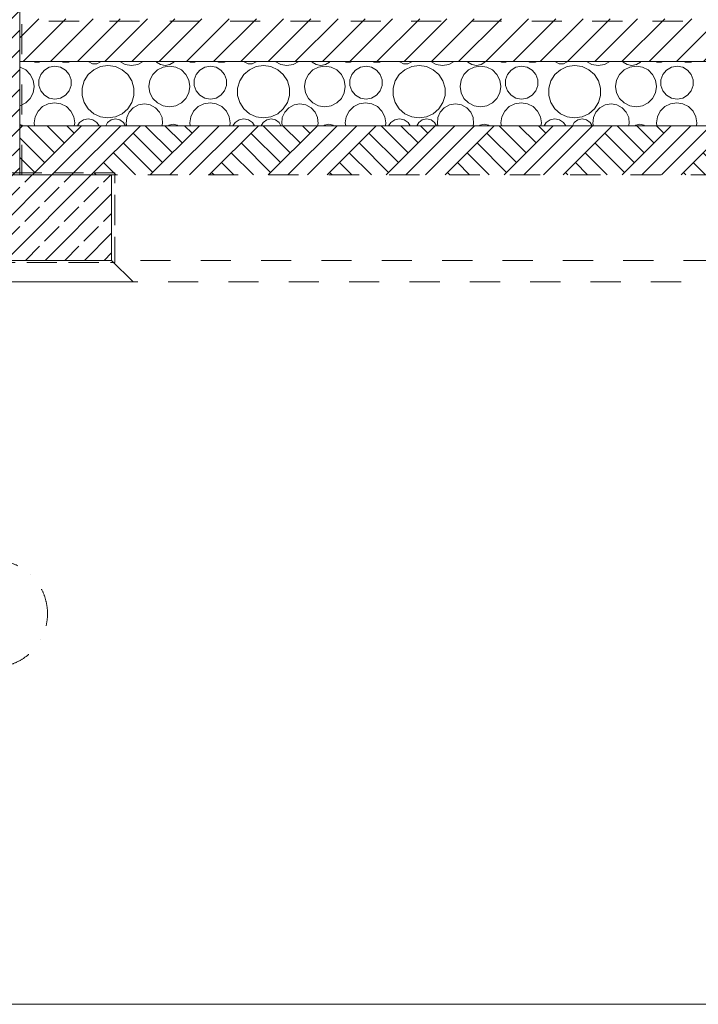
# Model space of a CAD drawing. Header units: millimetres. Extents: x -101298 to -58298, y 45839 to 66839.
# Tile 93 of 124: x -80228 to -77055, y 45839 to 50446. Entities that reach past the tile are written whole.
import ezdxf

# ---------------------------------------------------------------- set-up
doc = ezdxf.new("R2010")
doc.units = ezdxf.units.MM
doc.header["$MEASUREMENT"] = 0
for name, pattern in [('Krawędzie ukryte', [195.611112, 141.111112, -54.5]), ('Kropki i Kreski', [335.138881, 176.388884, -88.194442, 0, -70.555556]), ('Przerywana', [282.222223, 141.111112, -141.111112])]:
    doc.linetypes.add(name, pattern=pattern)
for name, color, linetype, lineweight in [('Nowe_Konstrukcja - Stropy_Nr_pióra__21', 7, 'Continuous', 20), ('Nowe_Konstrukcja - Stropy_Nr_pióra__3', 7, 'Continuous', 13), ('Nowe_Konstrukcja - Ściany zew_Nr_pióra__21', 7, 'Continuous', 20), ('Nowe_Konstrukcja - Ściany zew_Nr_pióra__3', 7, 'Continuous', 13), ('Nowe_Osie_Nr_pióra__4', 8, 'Continuous', 13), ('Nowe_Wymiarowanie - Ogólne_Nr_pióra__42', 8, 'Continuous', 25), ('Nowe_zagospodarowanie_Nr_pióra__21', 7, 'Continuous', 20)]:
    doc.layers.add(name, color=color, linetype=linetype, lineweight=lineweight)
for name, color, linetype, lineweight, true_color in [('Nowe_Konstrukcja - Stropy_Nr_pióra__23', 7, 'Continuous', 13, 0x858585), ('Nowe_Konstrukcja - Ściany zew_Nr_pióra__23', 7, 'Continuous', 13, 0x858585), ('Nowe_Wymiarowanie - Ogólne_Nr_pióra__81', 7, 'Continuous', 13, 0x6a6a6a)]:
    doc.layers.add(name, color=color, linetype=linetype, lineweight=lineweight, true_color=true_color)
doc.layers.add('Nowe_Wymiarowanie - Ogólne', color=7, linetype='Continuous')
doc.styles.add('STYL_AUTOMATYCZNY_1', font='arial.ttf')
doc.dimstyles.new('STYL_AUTOMATYCZNY__1', dxfattribs={"dimtxt": 125, "dimasz": 47.5, "dimexe": 0.18, "dimexo": 0.0625, "dimgap": 0, "dimtad": 1, "dimdec": 0, "dimlfac": 0.1, "dimzin": 0, "dimdsep": 46, "dimtxsty": 'STYL_AUTOMATYCZNY_1', "dimblk": 'ARROWHEAD_6', "dimblk1": 'ARROWHEAD_6', "dimblk2": 'ARROWHEAD_6', "dimcen": 0.09, "dimse1": 1, "dimse2": 1, "dimclrd": 256, "dimclre": 256, "dimclrt": 8, "dimazin": 0, "dimtfac": 1, "dimtdec": 4, "dimtmove": 0, "dimatfit": 3, "dimfxl": 0, "dimtolj": 1, "dimtzin": 0, "dimarcsym": 0})
pattern_1 = [(45, (0, 0), (-91.92388, 91.92388), []), (45, (-45.96, 45.96), (-91.92388, 91.92388), [97.5, -32.5])]

# ---------------------------------------------------------------- blocks, each defined once
blk = doc.blocks.new('*X8')
at = {"layer": 'Nowe_Konstrukcja - Stropy_Nr_pióra__23', "color": 252, "linetype": 'Continuous', "lineweight": 13, "true_color": 0x858585}
for p, q in [((-80225.8, 50224.2), (-80227.8, 50224.5)), ((-80199.2, 50210.6), (-80225.8, 50224.2)), ((-80164.7, 50249.4), (-80157.4, 50246.2)), ((-80157.4, 50246.2), (-80136.6, 50246.2)), ((-80136.6, 50246.2), (-80129.3, 50249.4)), ((-80089.5, 50223.2), (-80112.6, 50209.8)), ((-80063.3, 50227.8), (-80089.5, 50223.2)), ((-80037, 50223.2), (-80063.3, 50227.8)), ((-80013.9, 50209.8), (-80037, 50223.2)), ((-80034, 50249.4), (-80026.3, 50246.7)), ((-80026.3, 50246.7), (-79998.2, 50246.7)), ((-79998.2, 50246.7), (-79990.5, 50249.4)), ((-79905.3, 50249.4), (-79904.9, 50248.9)), ((-79904.9, 50248.9), (-79887.4, 50239.7)), ((-79887.4, 50239.7), (-79867.6, 50239.7)), ((-79849.5, 50226), (-79881.2, 50211.5)), ((-79867.6, 50239.7), (-79850.1, 50248.9)), ((-79850.1, 50248.9), (-79849.7, 50249.4)), ((-79815, 50231), (-79849.5, 50226)), ((-79780.5, 50226), (-79815, 50231)), ((-79748.9, 50211.5), (-79780.5, 50226)), ((-79760.1, 50249.4), (-79734.5, 50236.4)), ((-79734.5, 50236.4), (-79705.3, 50231.7)), ((-79705.3, 50231.7), (-79676.1, 50236.4)), ((-79676.1, 50236.4), (-79650.5, 50249.4)), ((-79588.8, 50249.4), (-79587.7, 50247.7)), ((-79587.7, 50247.7), (-79569.1, 50235.3)), ((-79557.4, 50224.2), (-79584, 50210.6)), ((-79569.1, 50235.3), (-79547.2, 50231)), ((-79527.9, 50228.9), (-79557.4, 50224.2)), ((-79547.2, 50231), (-79525.4, 50235.3)), ((-79498.4, 50224.2), (-79527.9, 50228.9)), ((-79525.4, 50235.3), (-79506.8, 50247.7)), ((-79506.8, 50247.7), (-79505.7, 50249.4)), ((-79471.8, 50210.6), (-79498.4, 50224.2)), ((-79437.3, 50249.4), (-79430, 50246.2)), ((-79430, 50246.2), (-79409.2, 50246.2)), ((-79409.2, 50246.2), (-79401.9, 50249.4)), ((-79362.1, 50223.2), (-79385.2, 50209.8)), ((-79335.8, 50227.8), (-79362.1, 50223.2)), ((-79309.6, 50223.2), (-79335.8, 50227.8)), ((-79286.5, 50209.8), (-79309.6, 50223.2)), ((-79306.6, 50249.4), (-79298.8, 50246.7)), ((-79298.8, 50246.7), (-79270.8, 50246.7)), ((-79270.8, 50246.7), (-79263.1, 50249.4)), ((-79177.9, 50249.4), (-79177.5, 50248.9)), ((-79177.5, 50248.9), (-79160, 50239.7)), ((-79160, 50239.7), (-79140.2, 50239.7)), ((-79122.1, 50226), (-79153.8, 50211.5)), ((-79140.2, 50239.7), (-79122.7, 50248.9)), ((-79122.7, 50248.9), (-79122.3, 50249.4)), ((-79087.6, 50231), (-79122.1, 50226)), ((-79053.1, 50226), (-79087.6, 50231)), ((-79021.4, 50211.5), (-79053.1, 50226)), ((-79032.7, 50249.4), (-79007.1, 50236.4)), ((-79007.1, 50236.4), (-78977.9, 50231.7)), ((-78977.9, 50231.7), (-78948.6, 50236.4)), ((-78948.6, 50236.4), (-78923, 50249.4)), ((-78861.4, 50249.4), (-78860.2, 50247.7)), ((-78860.2, 50247.7), (-78841.7, 50235.3)), ((-78830, 50224.2), (-78856.6, 50210.6)), ((-78841.7, 50235.3), (-78819.8, 50231)), ((-78800.5, 50228.9), (-78830, 50224.2)), ((-78819.8, 50231), (-78797.9, 50235.3)), ((-78771, 50224.2), (-78800.5, 50228.9)), ((-78797.9, 50235.3), (-78779.4, 50247.7)), ((-78779.4, 50247.7), (-78778.3, 50249.4)), ((-78744.4, 50210.6), (-78771, 50224.2)), ((-78709.8, 50249.4), (-78702.6, 50246.2)), ((-78702.6, 50246.2), (-78681.7, 50246.2)), ((-78681.7, 50246.2), (-78674.5, 50249.4)), ((-78634.7, 50223.2), (-78657.7, 50209.8)), ((-78608.4, 50227.8), (-78634.7, 50223.2)), ((-78582.2, 50223.2), (-78608.4, 50227.8)), ((-78559.1, 50209.8), (-78582.2, 50223.2)), ((-78579.2, 50249.4), (-78571.4, 50246.7)), ((-78571.4, 50246.7), (-78543.4, 50246.7)), ((-78543.4, 50246.7), (-78535.7, 50249.4)), ((-78450.4, 50249.4), (-78450.1, 50248.9)), ((-78450.1, 50248.9), (-78432.6, 50239.7)), ((-78432.6, 50239.7), (-78412.8, 50239.7)), ((-78394.7, 50226), (-78426.4, 50211.5)), ((-78412.8, 50239.7), (-78395.2, 50248.9)), ((-78395.2, 50248.9), (-78394.9, 50249.4)), ((-78360.2, 50231), (-78394.7, 50226)), ((-78325.7, 50226), (-78360.2, 50231)), ((-78294, 50211.5), (-78325.7, 50226)), ((-78305.3, 50249.4), (-78279.7, 50236.4)), ((-78279.7, 50236.4), (-78250.5, 50231.7)), ((-78250.5, 50231.7), (-78221.2, 50236.4)), ((-78221.2, 50236.4), (-78195.6, 50249.4)), ((-78134, 50249.4), (-78132.8, 50247.7)), ((-78132.8, 50247.7), (-78114.3, 50235.3)), ((-78102.6, 50224.2), (-78129.2, 50210.6)), ((-78114.3, 50235.3), (-78092.4, 50231)), ((-78073.1, 50228.9), (-78102.6, 50224.2)), ((-78092.4, 50231), (-78070.5, 50235.3)), ((-78043.6, 50224.2), (-78073.1, 50228.9)), ((-78070.5, 50235.3), (-78052, 50247.7)), ((-78052, 50247.7), (-78050.8, 50249.4)), ((-78017, 50210.6), (-78043.6, 50224.2)), ((-77982.4, 50249.4), (-77975.2, 50246.2)), ((-77975.2, 50246.2), (-77954.3, 50246.2)), ((-77954.3, 50246.2), (-77947.1, 50249.4)), ((-77907.2, 50223.2), (-77930.3, 50209.8)), ((-77881, 50227.8), (-77907.2, 50223.2)), ((-77854.8, 50223.2), (-77881, 50227.8)), ((-77831.7, 50209.8), (-77854.8, 50223.2)), ((-77851.8, 50249.4), (-77844, 50246.7)), ((-77844, 50246.7), (-77816, 50246.7)), ((-77816, 50246.7), (-77808.2, 50249.4)), ((-77723, 50249.4), (-77722.7, 50248.9)), ((-77722.7, 50248.9), (-77705.2, 50239.7)), ((-77705.2, 50239.7), (-77685.4, 50239.7)), ((-77667.3, 50226), (-77699, 50211.5)), ((-77685.4, 50239.7), (-77667.8, 50248.9)), ((-77667.8, 50248.9), (-77667.5, 50249.4)), ((-77632.8, 50231), (-77667.3, 50226)), ((-77598.3, 50226), (-77632.8, 50231)), ((-77566.6, 50211.5), (-77598.3, 50226)), ((-77577.9, 50249.4), (-77552.3, 50236.4)), ((-77552.3, 50236.4), (-77523, 50231.7)), ((-77523, 50231.7), (-77493.8, 50236.4)), ((-77493.8, 50236.4), (-77468.2, 50249.4)), ((-77406.6, 50249.4), (-77405.4, 50247.7)), ((-77405.4, 50247.7), (-77386.9, 50235.3)), ((-77375.1, 50224.2), (-77401.7, 50210.6)), ((-77386.9, 50235.3), (-77365, 50231)), ((-77345.7, 50228.9), (-77375.1, 50224.2)), ((-77365, 50231), (-77343.1, 50235.3)), ((-77316.2, 50224.2), (-77345.7, 50228.9)), ((-77343.1, 50235.3), (-77324.6, 50247.7)), ((-77324.6, 50247.7), (-77323.4, 50249.4)), ((-77289.6, 50210.6), (-77316.2, 50224.2)), ((-77255, 50249.4), (-77247.8, 50246.2)), ((-77247.8, 50246.2), (-77226.9, 50246.2)), ((-77226.9, 50246.2), (-77219.7, 50249.4)), ((-77179.8, 50223.2), (-77202.9, 50209.8)), ((-77153.6, 50227.8), (-77179.8, 50223.2)), ((-77127.4, 50223.2), (-77153.6, 50227.8)), ((-77104.3, 50209.8), (-77127.4, 50223.2)), ((-77124.3, 50249.4), (-77116.6, 50246.7)), ((-77116.6, 50246.7), (-77088.6, 50246.7)), ((-77088.6, 50246.7), (-77080.8, 50249.4)), ((-80178.1, 50189.5), (-80199.2, 50210.6)), ((-80164.6, 50162.9), (-80178.1, 50189.5)), ((-80129.7, 50189.4), (-80138.8, 50164.4)), ((-80112.6, 50209.8), (-80129.7, 50189.4)), ((-79996.8, 50189.4), (-80013.9, 50209.8)), ((-79987.7, 50164.4), (-79996.8, 50189.4)), ((-79907.6, 50188.7), (-79926.4, 50159.4)), ((-79881.2, 50211.5), (-79907.6, 50188.7)), ((-79722.5, 50188.7), (-79748.9, 50211.5)), ((-79703.7, 50159.4), (-79722.5, 50188.7)), ((-79605.1, 50189.5), (-79618.7, 50162.9)), ((-79584, 50210.6), (-79605.1, 50189.5)), ((-79450.7, 50189.5), (-79471.8, 50210.6)), ((-79437.2, 50162.9), (-79450.7, 50189.5)), ((-79402.3, 50189.4), (-79411.4, 50164.4)), ((-79385.2, 50209.8), (-79402.3, 50189.4)), ((-79269.4, 50189.4), (-79286.5, 50209.8)), ((-79260.3, 50164.4), (-79269.4, 50189.4)), ((-79180.1, 50188.7), (-79199, 50159.4)), ((-79153.8, 50211.5), (-79180.1, 50188.7)), ((-78995.1, 50188.7), (-79021.4, 50211.5)), ((-78976.3, 50159.4), (-78995.1, 50188.7)), ((-78877.7, 50189.5), (-78891.2, 50162.9)), ((-78856.6, 50210.6), (-78877.7, 50189.5)), ((-78723.3, 50189.5), (-78744.4, 50210.6)), ((-78709.8, 50162.9), (-78723.3, 50189.5)), ((-78674.9, 50189.4), (-78684, 50164.4)), ((-78657.7, 50209.8), (-78674.9, 50189.4)), ((-78542, 50189.4), (-78559.1, 50209.8)), ((-78532.9, 50164.4), (-78542, 50189.4)), ((-78452.7, 50188.7), (-78471.6, 50159.4)), ((-78426.4, 50211.5), (-78452.7, 50188.7)), ((-78267.7, 50188.7), (-78294, 50211.5)), ((-78248.8, 50159.4), (-78267.7, 50188.7)), ((-78150.3, 50189.5), (-78163.8, 50162.9)), ((-78129.2, 50210.6), (-78150.3, 50189.5)), ((-77995.9, 50189.5), (-78017, 50210.6)), ((-77982.3, 50162.9), (-77995.9, 50189.5)), ((-77947.4, 50189.4), (-77956.6, 50164.4)), ((-77930.3, 50209.8), (-77947.4, 50189.4)), ((-77814.6, 50189.4), (-77831.7, 50209.8)), ((-77805.5, 50164.4), (-77814.6, 50189.4)), ((-77725.3, 50188.7), (-77744.2, 50159.4)), ((-77699, 50211.5), (-77725.3, 50188.7)), ((-77540.3, 50188.7), (-77566.6, 50211.5)), ((-77521.4, 50159.4), (-77540.3, 50188.7)), ((-77422.9, 50189.5), (-77436.4, 50162.9)), ((-77401.7, 50210.6), (-77422.9, 50189.5)), ((-77268.5, 50189.5), (-77289.6, 50210.6)), ((-77254.9, 50162.9), (-77268.5, 50189.5)), ((-77220, 50189.4), (-77229.1, 50164.4)), ((-77202.9, 50209.8), (-77220, 50189.4)), ((-77087.2, 50189.4), (-77104.3, 50209.8)), ((-77078.1, 50164.4), (-77087.2, 50189.4)), ((-80159.9, 50133.4), (-80164.6, 50162.9)), ((-80164.6, 50104), (-80159.9, 50133.4)), ((-80138.8, 50164.4), (-80138.8, 50137.8)), ((-80138.8, 50137.8), (-80129.7, 50112.7)), ((-79996.8, 50112.7), (-79987.7, 50137.8)), ((-79987.7, 50137.8), (-79987.7, 50164.4)), ((-79926.4, 50159.4), (-79936.2, 50126)), ((-79936.2, 50126), (-79936.2, 50091.1)), ((-79693.9, 50126), (-79703.7, 50159.4)), ((-79693.9, 50091.1), (-79693.9, 50126)), ((-79618.7, 50162.9), (-79623.3, 50133.4)), ((-79623.3, 50133.4), (-79618.7, 50104)), ((-79432.5, 50133.4), (-79437.2, 50162.9)), ((-79437.2, 50104), (-79432.5, 50133.4)), ((-79411.4, 50164.4), (-79411.4, 50137.8)), ((-79411.4, 50137.8), (-79402.3, 50112.7)), ((-79269.4, 50112.7), (-79260.3, 50137.8)), ((-79260.3, 50137.8), (-79260.3, 50164.4)), ((-79199, 50159.4), (-79208.8, 50126)), ((-79208.8, 50126), (-79208.8, 50091.1)), ((-78966.4, 50126), (-78976.3, 50159.4)), ((-78966.4, 50091.1), (-78966.4, 50126)), ((-78891.2, 50162.9), (-78895.9, 50133.4)), ((-78895.9, 50133.4), (-78891.2, 50104)), ((-78705.1, 50133.4), (-78709.8, 50162.9)), ((-78709.8, 50104), (-78705.1, 50133.4)), ((-78684, 50164.4), (-78684, 50137.8)), ((-78684, 50137.8), (-78674.9, 50112.7)), ((-78542, 50112.7), (-78532.9, 50137.8)), ((-78532.9, 50137.8), (-78532.9, 50164.4)), ((-78471.6, 50159.4), (-78481.4, 50126)), ((-78481.4, 50126), (-78481.4, 50091.1)), ((-78239, 50126), (-78248.8, 50159.4)), ((-78239, 50091.1), (-78239, 50126)), ((-78163.8, 50162.9), (-78168.5, 50133.4)), ((-78168.5, 50133.4), (-78163.8, 50104)), ((-77977.7, 50133.4), (-77982.3, 50162.9)), ((-77982.3, 50104), (-77977.7, 50133.4)), ((-77956.6, 50164.4), (-77956.6, 50137.8)), ((-77956.6, 50137.8), (-77947.4, 50112.7)), ((-77814.6, 50112.7), (-77805.5, 50137.8)), ((-77805.5, 50137.8), (-77805.5, 50164.4)), ((-77744.2, 50159.4), (-77754, 50126)), ((-77754, 50126), (-77754, 50091.1)), ((-77511.6, 50126), (-77521.4, 50159.4)), ((-77511.6, 50091.1), (-77511.6, 50126)), ((-77436.4, 50162.9), (-77441.1, 50133.4)), ((-77441.1, 50133.4), (-77436.4, 50104)), ((-77250.3, 50133.4), (-77254.9, 50162.9)), ((-77254.9, 50104), (-77250.3, 50133.4)), ((-77229.1, 50164.4), (-77229.1, 50137.8)), ((-77229.1, 50137.8), (-77220, 50112.7)), ((-77087.2, 50112.7), (-77078.1, 50137.8)), ((-77078.1, 50137.8), (-77078.1, 50164.4)), ((-80199.2, 50056.3), (-80178.1, 50077.4)), ((-80178.1, 50077.4), (-80164.6, 50104)), ((-80129.7, 50112.7), (-80112.6, 50092.3)), ((-80112.6, 50092.3), (-80089.5, 50079)), ((-80089.5, 50079), (-80063.3, 50074.4)), ((-80063.3, 50074.4), (-80037, 50079)), ((-80037, 50079), (-80013.9, 50092.3)), ((-80013.9, 50092.3), (-79996.8, 50112.7)), ((-79936.2, 50091.1), (-79926.4, 50057.7)), ((-79703.7, 50057.7), (-79693.9, 50091.1)), ((-79618.7, 50104), (-79605.1, 50077.4)), ((-79605.1, 50077.4), (-79584, 50056.3)), ((-79471.8, 50056.3), (-79450.7, 50077.4)), ((-79450.7, 50077.4), (-79437.2, 50104)), ((-79402.3, 50112.7), (-79385.2, 50092.3)), ((-79385.2, 50092.3), (-79362.1, 50079)), ((-79362.1, 50079), (-79335.8, 50074.4)), ((-79335.8, 50074.4), (-79309.6, 50079)), ((-79309.6, 50079), (-79286.5, 50092.3)), ((-79286.5, 50092.3), (-79269.4, 50112.7)), ((-79208.8, 50091.1), (-79199, 50057.7)), ((-78976.3, 50057.7), (-78966.4, 50091.1)), ((-78891.2, 50104), (-78877.7, 50077.4)), ((-78877.7, 50077.4), (-78856.6, 50056.3)), ((-78744.4, 50056.3), (-78723.3, 50077.4)), ((-78723.3, 50077.4), (-78709.8, 50104)), ((-78674.9, 50112.7), (-78657.7, 50092.3)), ((-78657.7, 50092.3), (-78634.7, 50079)), ((-78634.7, 50079), (-78608.4, 50074.4)), ((-78608.4, 50074.4), (-78582.2, 50079)), ((-78582.2, 50079), (-78559.1, 50092.3)), ((-78559.1, 50092.3), (-78542, 50112.7)), ((-78481.4, 50091.1), (-78471.6, 50057.7)), ((-78248.8, 50057.7), (-78239, 50091.1)), ((-78163.8, 50104), (-78150.3, 50077.4)), ((-78150.3, 50077.4), (-78129.2, 50056.3)), ((-78017, 50056.3), (-77995.9, 50077.4)), ((-77995.9, 50077.4), (-77982.3, 50104)), ((-77947.4, 50112.7), (-77930.3, 50092.3)), ((-77930.3, 50092.3), (-77907.2, 50079)), ((-77907.2, 50079), (-77881, 50074.4)), ((-77881, 50074.4), (-77854.8, 50079)), ((-77854.8, 50079), (-77831.7, 50092.3)), ((-77831.7, 50092.3), (-77814.6, 50112.7)), ((-77754, 50091.1), (-77744.2, 50057.7)), ((-77521.4, 50057.7), (-77511.6, 50091.1)), ((-77436.4, 50104), (-77422.9, 50077.4)), ((-77422.9, 50077.4), (-77401.7, 50056.3)), ((-77289.6, 50056.3), (-77268.5, 50077.4)), ((-77268.5, 50077.4), (-77254.9, 50104)), ((-77220, 50112.7), (-77202.9, 50092.3)), ((-77202.9, 50092.3), (-77179.8, 50079)), ((-77179.8, 50079), (-77153.6, 50074.4)), ((-77153.6, 50074.4), (-77127.4, 50079)), ((-77127.4, 50079), (-77104.3, 50092.3)), ((-77104.3, 50092.3), (-77087.2, 50112.7)), ((-80227.8, 50042.4), (-80225.8, 50042.7)), ((-80225.8, 50042.7), (-80199.2, 50056.3)), ((-80120.9, 50038.9), (-80141.8, 50018)), ((-80094.5, 50052.3), (-80120.9, 50038.9)), ((-80065.3, 50057), (-80094.5, 50052.3)), ((-80036.1, 50052.3), (-80065.3, 50057)), ((-80009.7, 50038.9), (-80036.1, 50052.3)), ((-79988.7, 50018), (-80009.7, 50038.9)), ((-79926.4, 50057.7), (-79907.6, 50028.4)), ((-79722.5, 50028.4), (-79703.7, 50057.7)), ((-79697.1, 50033.8), (-79716.1, 50013.2)), ((-79672.5, 50047.2), (-79697.1, 50033.8)), ((-79644.8, 50051.8), (-79672.5, 50047.2)), ((-79617.2, 50047.2), (-79644.8, 50051.8)), ((-79592.6, 50033.8), (-79617.2, 50047.2)), ((-79573.6, 50013.2), (-79592.6, 50033.8)), ((-79584, 50056.3), (-79557.4, 50042.7)), ((-79557.4, 50042.7), (-79527.9, 50038)), ((-79527.9, 50038), (-79498.4, 50042.7)), ((-79498.4, 50042.7), (-79471.8, 50056.3)), ((-79393.5, 50038.9), (-79414.4, 50018)), ((-79367.1, 50052.3), (-79393.5, 50038.9)), ((-79337.9, 50057), (-79367.1, 50052.3)), ((-79308.6, 50052.3), (-79337.9, 50057)), ((-79282.3, 50038.9), (-79308.6, 50052.3)), ((-79261.3, 50018), (-79282.3, 50038.9)), ((-79199, 50057.7), (-79180.1, 50028.4)), ((-78995.1, 50028.4), (-78976.3, 50057.7)), ((-78969.7, 50033.8), (-78988.7, 50013.2)), ((-78945.1, 50047.2), (-78969.7, 50033.8)), ((-78917.4, 50051.8), (-78945.1, 50047.2)), ((-78889.8, 50047.2), (-78917.4, 50051.8)), ((-78865.1, 50033.8), (-78889.8, 50047.2)), ((-78846.2, 50013.2), (-78865.1, 50033.8)), ((-78856.6, 50056.3), (-78830, 50042.7)), ((-78830, 50042.7), (-78800.5, 50038)), ((-78800.5, 50038), (-78771, 50042.7)), ((-78771, 50042.7), (-78744.4, 50056.3)), ((-78666.1, 50038.9), (-78687, 50018)), ((-78639.7, 50052.3), (-78666.1, 50038.9)), ((-78610.5, 50057), (-78639.7, 50052.3)), ((-78581.2, 50052.3), (-78610.5, 50057)), ((-78554.8, 50038.9), (-78581.2, 50052.3)), ((-78533.9, 50018), (-78554.8, 50038.9)), ((-78471.6, 50057.7), (-78452.7, 50028.4)), ((-78267.7, 50028.4), (-78248.8, 50057.7)), ((-78242.3, 50033.8), (-78261.2, 50013.2)), ((-78217.6, 50047.2), (-78242.3, 50033.8)), ((-78190, 50051.8), (-78217.6, 50047.2)), ((-78162.4, 50047.2), (-78190, 50051.8)), ((-78137.7, 50033.8), (-78162.4, 50047.2)), ((-78118.8, 50013.2), (-78137.7, 50033.8)), ((-78129.2, 50056.3), (-78102.6, 50042.7)), ((-78102.6, 50042.7), (-78073.1, 50038)), ((-78073.1, 50038), (-78043.6, 50042.7)), ((-78043.6, 50042.7), (-78017, 50056.3)), ((-77938.7, 50038.9), (-77959.6, 50018)), ((-77912.3, 50052.3), (-77938.7, 50038.9)), ((-77883, 50057), (-77912.3, 50052.3)), ((-77853.8, 50052.3), (-77883, 50057)), ((-77827.4, 50038.9), (-77853.8, 50052.3)), ((-77806.5, 50018), (-77827.4, 50038.9)), ((-77744.2, 50057.7), (-77725.3, 50028.4)), ((-77540.3, 50028.4), (-77521.4, 50057.7)), ((-77514.9, 50033.8), (-77533.8, 50013.2)), ((-77490.2, 50047.2), (-77514.9, 50033.8)), ((-77462.6, 50051.8), (-77490.2, 50047.2)), ((-77435, 50047.2), (-77462.6, 50051.8)), ((-77410.3, 50033.8), (-77435, 50047.2)), ((-77391.3, 50013.2), (-77410.3, 50033.8)), ((-77401.7, 50056.3), (-77375.1, 50042.7)), ((-77375.1, 50042.7), (-77345.7, 50038)), ((-77345.7, 50038), (-77316.2, 50042.7)), ((-77316.2, 50042.7), (-77289.6, 50056.3)), ((-77211.2, 50038.9), (-77232.2, 50018)), ((-77184.9, 50052.3), (-77211.2, 50038.9)), ((-77155.6, 50057), (-77184.9, 50052.3)), ((-77126.4, 50052.3), (-77155.6, 50057)), ((-77100, 50038.9), (-77126.4, 50052.3)), ((-77079.1, 50018), (-77100, 50038.9)), ((-80155.3, 49991.6), (-80159.9, 49962.4)), ((-80141.8, 50018), (-80155.3, 49991.6)), ((-79975.3, 49991.6), (-79988.7, 50018)), ((-79970.7, 49962.4), (-79975.3, 49991.6)), ((-79907.6, 50028.4), (-79881.2, 50005.5)), ((-79881.2, 50005.5), (-79849.5, 49991.1)), ((-79849.5, 49991.1), (-79815, 49986.1)), ((-79815, 49986.1), (-79780.5, 49991.1)), ((-79780.5, 49991.1), (-79748.9, 50005.5)), ((-79748.9, 50005.5), (-79722.5, 50028.4)), ((-79727.3, 49987.6), (-79729.6, 49959.7)), ((-79716.1, 50013.2), (-79727.3, 49987.6)), ((-79562.3, 49987.6), (-79573.6, 50013.2)), ((-79560, 49959.7), (-79562.3, 49987.6)), ((-79427.9, 49991.6), (-79432.5, 49962.4)), ((-79414.4, 50018), (-79427.9, 49991.6)), ((-79247.9, 49991.6), (-79261.3, 50018)), ((-79243.3, 49962.4), (-79247.9, 49991.6)), ((-79180.1, 50028.4), (-79153.8, 50005.5)), ((-79153.8, 50005.5), (-79122.1, 49991.1)), ((-79122.1, 49991.1), (-79087.6, 49986.1)), ((-79087.6, 49986.1), (-79053.1, 49991.1)), ((-79053.1, 49991.1), (-79021.4, 50005.5)), ((-79021.4, 50005.5), (-78995.1, 50028.4)), ((-78999.9, 49987.6), (-79002.2, 49959.7)), ((-78988.7, 50013.2), (-78999.9, 49987.6)), ((-78834.9, 49987.6), (-78846.2, 50013.2)), ((-78832.6, 49959.7), (-78834.9, 49987.6)), ((-78700.5, 49991.6), (-78705.1, 49962.4)), ((-78687, 50018), (-78700.5, 49991.6)), ((-78520.5, 49991.6), (-78533.9, 50018)), ((-78515.8, 49962.4), (-78520.5, 49991.6)), ((-78452.7, 50028.4), (-78426.4, 50005.5)), ((-78426.4, 50005.5), (-78394.7, 49991.1)), ((-78394.7, 49991.1), (-78360.2, 49986.1)), ((-78360.2, 49986.1), (-78325.7, 49991.1)), ((-78325.7, 49991.1), (-78294, 50005.5)), ((-78294, 50005.5), (-78267.7, 50028.4)), ((-78272.5, 49987.6), (-78274.8, 49959.7)), ((-78261.2, 50013.2), (-78272.5, 49987.6)), ((-78107.5, 49987.6), (-78118.8, 50013.2)), ((-78105.2, 49959.7), (-78107.5, 49987.6)), ((-77973, 49991.6), (-77977.7, 49962.4)), ((-77959.6, 50018), (-77973, 49991.6)), ((-77793.1, 49991.6), (-77806.5, 50018)), ((-77788.4, 49962.4), (-77793.1, 49991.6)), ((-77725.3, 50028.4), (-77699, 50005.5)), ((-77699, 50005.5), (-77667.3, 49991.1)), ((-77667.3, 49991.1), (-77632.8, 49986.1)), ((-77632.8, 49986.1), (-77598.3, 49991.1)), ((-77598.3, 49991.1), (-77566.6, 50005.5)), ((-77566.6, 50005.5), (-77540.3, 50028.4)), ((-77545.1, 49987.6), (-77547.4, 49959.7)), ((-77533.8, 50013.2), (-77545.1, 49987.6)), ((-77380.1, 49987.6), (-77391.3, 50013.2)), ((-77377.8, 49959.7), (-77380.1, 49987.6)), ((-77245.6, 49991.6), (-77250.3, 49962.4)), ((-77232.2, 50018), (-77245.6, 49991.6)), ((-77065.6, 49991.6), (-77079.1, 50018)), ((-77061, 49962.4), (-77065.6, 49991.6)), ((-80218.3, 49952.5), (-80227.8, 49954.8)), ((-80214.8, 49949.4), (-80218.3, 49952.5)), ((-80159.9, 49962.4), (-80157.9, 49949.4)), ((-79972.7, 49949.4), (-79970.7, 49962.4)), ((-79947.7, 49964.6), (-79957.8, 49949.4)), ((-79929.1, 49977), (-79947.7, 49964.6)), ((-79907.2, 49981.3), (-79929.1, 49977)), ((-79885.4, 49977), (-79907.2, 49981.3)), ((-79866.8, 49964.6), (-79885.4, 49977)), ((-79856.7, 49949.4), (-79866.8, 49964.6)), ((-79816.8, 49964.8), (-79825.7, 49949.4)), ((-79800, 49977), (-79816.8, 49964.8)), ((-79779.6, 49981.4), (-79800, 49977)), ((-79759.2, 49977), (-79779.6, 49981.4)), ((-79742.3, 49964.8), (-79759.2, 49977)), ((-79733.4, 49949.4), (-79742.3, 49964.8)), ((-79729.6, 49959.7), (-79727, 49949.4)), ((-79562.6, 49949.4), (-79560, 49959.7)), ((-79529.3, 49952.5), (-79532.8, 49949.4)), ((-79510.1, 49957.2), (-79529.3, 49952.5)), ((-79490.9, 49952.5), (-79510.1, 49957.2)), ((-79487.4, 49949.4), (-79490.9, 49952.5)), ((-79432.5, 49962.4), (-79430.4, 49949.4)), ((-79245.3, 49949.4), (-79243.3, 49962.4)), ((-79220.2, 49964.6), (-79230.4, 49949.4)), ((-79201.7, 49977), (-79220.2, 49964.6)), ((-79179.8, 49981.3), (-79201.7, 49977)), ((-79157.9, 49977), (-79179.8, 49981.3)), ((-79139.4, 49964.6), (-79157.9, 49977)), ((-79129.3, 49949.4), (-79139.4, 49964.6)), ((-79089.4, 49964.8), (-79098.3, 49949.4)), ((-79072.6, 49977), (-79089.4, 49964.8)), ((-79052.2, 49981.4), (-79072.6, 49977)), ((-79031.8, 49977), (-79052.2, 49981.4)), ((-79014.9, 49964.8), (-79031.8, 49977)), ((-79006, 49949.4), (-79014.9, 49964.8)), ((-79002.2, 49959.7), (-78999.6, 49949.4)), ((-78835.2, 49949.4), (-78832.6, 49959.7)), ((-78801.9, 49952.5), (-78805.3, 49949.4)), ((-78782.7, 49957.2), (-78801.9, 49952.5)), ((-78763.5, 49952.5), (-78782.7, 49957.2)), ((-78760, 49949.4), (-78763.5, 49952.5)), ((-78705.1, 49962.4), (-78703, 49949.4)), ((-78517.9, 49949.4), (-78515.8, 49962.4)), ((-78492.8, 49964.6), (-78503, 49949.4)), ((-78474.3, 49977), (-78492.8, 49964.6)), ((-78452.4, 49981.3), (-78474.3, 49977)), ((-78430.5, 49977), (-78452.4, 49981.3)), ((-78412, 49964.6), (-78430.5, 49977)), ((-78401.8, 49949.4), (-78412, 49964.6)), ((-78362, 49964.8), (-78370.9, 49949.4)), ((-78345.1, 49977), (-78362, 49964.8)), ((-78324.7, 49981.4), (-78345.1, 49977)), ((-78304.4, 49977), (-78324.7, 49981.4)), ((-78287.5, 49964.8), (-78304.4, 49977)), ((-78278.6, 49949.4), (-78287.5, 49964.8)), ((-78274.8, 49959.7), (-78272.2, 49949.4)), ((-78107.8, 49949.4), (-78105.2, 49959.7)), ((-78074.5, 49952.5), (-78077.9, 49949.4)), ((-78055.3, 49957.2), (-78074.5, 49952.5)), ((-78036, 49952.5), (-78055.3, 49957.2)), ((-78032.6, 49949.4), (-78036, 49952.5)), ((-77977.7, 49962.4), (-77975.6, 49949.4)), ((-77790.5, 49949.4), (-77788.4, 49962.4)), ((-77765.4, 49964.6), (-77775.6, 49949.4)), ((-77746.9, 49977), (-77765.4, 49964.6)), ((-77725, 49981.3), (-77746.9, 49977)), ((-77703.1, 49977), (-77725, 49981.3)), ((-77684.6, 49964.6), (-77703.1, 49977)), ((-77674.4, 49949.4), (-77684.6, 49964.6)), ((-77634.6, 49964.8), (-77643.5, 49949.4)), ((-77617.7, 49977), (-77634.6, 49964.8)), ((-77597.3, 49981.4), (-77617.7, 49977)), ((-77576.9, 49977), (-77597.3, 49981.4)), ((-77560.1, 49964.8), (-77576.9, 49977)), ((-77551.2, 49949.4), (-77560.1, 49964.8)), ((-77547.4, 49959.7), (-77544.8, 49949.4)), ((-77380.4, 49949.4), (-77377.8, 49959.7)), ((-77347.1, 49952.5), (-77350.5, 49949.4)), ((-77327.8, 49957.2), (-77347.1, 49952.5)), ((-77308.6, 49952.5), (-77327.8, 49957.2)), ((-77305.2, 49949.4), (-77308.6, 49952.5)), ((-77250.3, 49962.4), (-77248.2, 49949.4)), ((-77063.1, 49949.4), (-77061, 49962.4))]:
    blk.add_line(p, q, dxfattribs=at)
blk = doc.blocks.new('Wypełnienie_4_1', base_point=(0, 0))
at = {"layer": 'Nowe_Konstrukcja - Stropy_Nr_pióra__23', "color": 252, "linetype": 'Continuous', "lineweight": 13, "true_color": 0x858585}
blk.add_blockref('*X8', (0, 0), dxfattribs=at)
blk = doc.blocks.new('*D30')
at = {"layer": 'Nowe_Wymiarowanie - Ogólne_Nr_pióra__81', "color": 251, "linetype": 'Continuous', "lineweight": 13, "true_color": 0x6a6a6a}
for p, q in [((-70938.3, 50594.4), (-70888.3, 50544.4)), ((-70866.4, 50569.4), (-70960.2, 50569.4)), ((-70913.3, 49719.7), (-70913.3, 50569.4)), ((-70866.4, 49719.7), (-70960.2, 49719.7)), ((-70938.3, 49744.7), (-70888.3, 49694.7))]:
    blk.add_line(p, q, dxfattribs=at)
at = {"layer": 'Nowe_Wymiarowanie - Ogólne_Nr_pióra__42', "color": 8, "lineweight": 25, "insert": (-70938.3, 50049.2), "char_height": 125, "attachment_point": 7, "rotation": 90, "style": 'STYL_AUTOMATYCZNY_1'}
blk.add_mtext('\\A1;{\\pql;\\fArial|b0|i0|c238|p0;\\W1.000000;85}', dxfattribs=at)
blk = doc.blocks.new('ARROWHEAD_6')
at = {"color": 0, "linetype": 'Continuous', "lineweight": 0}
for p, q in [((0, 0), (-1, 0)), ((-0.5, -0.5), (0.5, 0.5))]:
    blk.add_line(p, q, dxfattribs=at)

msp = doc.modelspace()

# ---------------------------------------------------------------- hatches: boundary and pattern name
at = {"layer": 'Nowe_Konstrukcja - Stropy_Nr_pióra__23', "linetype": 'Continuous', "lineweight": 13, "true_color": 0x858585}
h = msp.add_hatch(dxfattribs=at)
h.set_pattern_fill('Beton_zbrojony_0001', color=252, style=0, pattern_type=2)
h.set_pattern_definition(pattern_1)
h.paths.add_polyline_path([(-80227.8, 53349.4), (-80467.8, 53349.4), (-80467.8, 49719.7), (-80227.8, 49719.7)])
at = {"layer": 'Nowe_Konstrukcja - Ściany zew_Nr_pióra__23', "linetype": 'Continuous', "lineweight": 13, "true_color": 0x858585}
h = msp.add_hatch(dxfattribs=at)
h.set_pattern_fill('Bloczki_ceramiczne_0001', color=252, style=0, pattern_type=2)
h.set_pattern_definition([(45, (0, 0), (-63.63961, 63.63961), [])])
h.paths.add_polyline_path([(-70567.5, 50249.4), (-70567.5, 50449.4), (-80227.8, 50449.4), (-80227.8, 50249.4)])
h = msp.add_hatch(dxfattribs=at)
h.set_pattern_fill('Grunt_0001', color=252, style=0, pattern_type=2)
h.set_pattern_definition([(45, (0, 0), (-137.8858, 137.8858), []), (45, (-45.96, 45.96), (-275.7716, 275.7716), []), (45, (-91.92, 91.92), (-275.7716, 275.7716), []), (135, (-137.886, 137.886), (45.96194, 45.96194), [195, -195])])
h.paths.add_polyline_path([(-80227.8, 49949.4), (-70567.8, 49949.4), (-70567.8, 49719.7), (-80227.8, 49719.7)])
h = msp.add_hatch(dxfattribs=at)
h.set_pattern_fill('Beton_zbrojony_0001', color=252, style=0, pattern_type=2)
h.set_pattern_definition(pattern_1)
h.paths.add_polyline_path([(-86647.8, 49319.7), (-86647.8, 49719.7), (-79797.8, 49719.7), (-79797.8, 49319.7), (-86527.8, 49319.7)])

# ---------------------------------------------------------------- linework, layer by layer
at = {"layer": 'Nowe_Konstrukcja - Stropy_Nr_pióra__21', "color": 7, "linetype": 'Continuous', "lineweight": 20, "flags": 128}
msp.add_lwpolyline([(-80227.8, 53349.4), (-80467.8, 53349.4), (-80467.8, 49719.7), (-80227.8, 49719.7)], close=True, dxfattribs=at)
at = {"layer": 'Nowe_Konstrukcja - Stropy_Nr_pióra__3', "color": 7, "linetype": 'Continuous', "lineweight": 13}
for q in [(-70567.5, 50249.4), (-70587.8, 50249.4)]:
    msp.add_line((-80227.8, 50249.4), q, dxfattribs=at)
at = {"layer": 'Nowe_Konstrukcja - Ściany zew_Nr_pióra__21', "color": 7, "linetype": 'Przerywana', "lineweight": 20, "flags": 128}
msp.add_lwpolyline([(-80217.8, 49719.7), (-80217.8, 50439.4), (-70577.5, 50439.4), (-70577.8, 49719.7)], dxfattribs=at)
at = {"layer": 'Nowe_Konstrukcja - Ściany zew_Nr_pióra__21', "color": 7, "linetype": 'Krawędzie ukryte', "lineweight": 20, "flags": 128}
msp.add_lwpolyline([(-86777.8, 50080.7), (-86777.8, 49729.7), (-87208.7, 49729.7), (-87208.7, 49309.7), (-79782.9, 49309.7), (-79782.9, 49729.7), (-86517.8, 49729.7), (-86517.8, 50080.7)], dxfattribs=at)
at = {"layer": 'Nowe_Konstrukcja - Ściany zew_Nr_pióra__21', "color": 7, "linetype": 'Continuous', "lineweight": 20, "flags": 128}
for points in [[(-86527.8, 49719.7), (-86767.8, 49719.7), (-87197.8, 49719.7), (-87197.8, 49319.7), (-86767.8, 49319.7), (-86527.8, 49319.7), (-79797.8, 49319.7), (-79797.8, 49719.7), (-86997.8, 49719.7)], [(-85870.7, 49719.7), (-85630.7, 49719.7), (-79797.8, 49719.7), (-79797.8, 49319.7), (-85630.7, 49319.7), (-85870.7, 49319.7), (-87197.8, 49319.7), (-87197.8, 49719.7), (-85400.7, 49719.7)], [(-79797.8, 49319.7), (-79697.8, 49219.7), (-87297.8, 49219.7), (-87197.8, 49319.7)]]:
    msp.add_lwpolyline(points, dxfattribs=at)
at = {"layer": 'Nowe_Konstrukcja - Ściany zew_Nr_pióra__3', "color": 7, "linetype": 'Continuous', "lineweight": 13}
for p, q in [((-80227.8, 49719.7), (-80227.8, 53349.4)), ((-80227.8, 49949.4), (-70567.5, 49949.4))]:
    msp.add_line(p, q, dxfattribs=at)
at = {"layer": 'Nowe_Konstrukcja - Ściany zew_Nr_pióra__3', "color": 7, "linetype": 'Przerywana', "lineweight": 13, "flags": 128}
msp.add_lwpolyline([(-95997.8, 49719.7), (-69897.8, 49719.7), (-69897.8, 49319.7), (-95997.8, 49319.7)], close=True, dxfattribs=at)
msp.add_lwpolyline([(-96185, 49219.7), (-70022.8, 49219.7)], dxfattribs=at)
at = {"layer": 'Nowe_Osie_Nr_pióra__4', "color": 8, "linetype": 'Kropki i Kreski', "lineweight": 13}
msp.add_arc((-80347.8, 47666.4), 250, 270, 90, dxfattribs=at)
at = {"layer": 'Nowe_zagospodarowanie_Nr_pióra__21', "color": 7, "linetype": 'Continuous', "lineweight": 20, "flags": 128}
msp.add_lwpolyline([(-101298.3, 66838.9), (-101298.3, 45838.9), (-58298.3, 45838.9), (-58298.3, 66838.9)], close=True, dxfattribs=at)

# ---------------------------------------------------------------- block references
at = {"layer": 'Nowe_Konstrukcja - Stropy_Nr_pióra__23', "color": 252, "linetype": 'Continuous', "lineweight": 13, "true_color": 0x858585}
msp.add_blockref('Wypełnienie_4_1', (0, 0), dxfattribs=at)

# ---------------------------------------------------------------- dimensions: what is measured, and where the dimension line sits
at = {"layer": 'Nowe_Wymiarowanie - Ogólne', "color": 251, "linetype": 'Continuous', "lineweight": 13, "true_color": 0x6a6a6a}
dim = msp.add_linear_dim(base=(-70913.3, 50569.4), p1=(-70327.8, 49719.7), p2=(-80207.8, 50569.4), angle=90, dimstyle='STYL_AUTOMATYCZNY__1', dxfattribs=at)
dim.commit()
dim.dimension.update_dxf_attribs({"geometry": '*D30', "text_midpoint": (-71000.8, 50144.3), "dimtype": 160, "text_rotation": 90})

doc.saveas('drawing.dxf')
